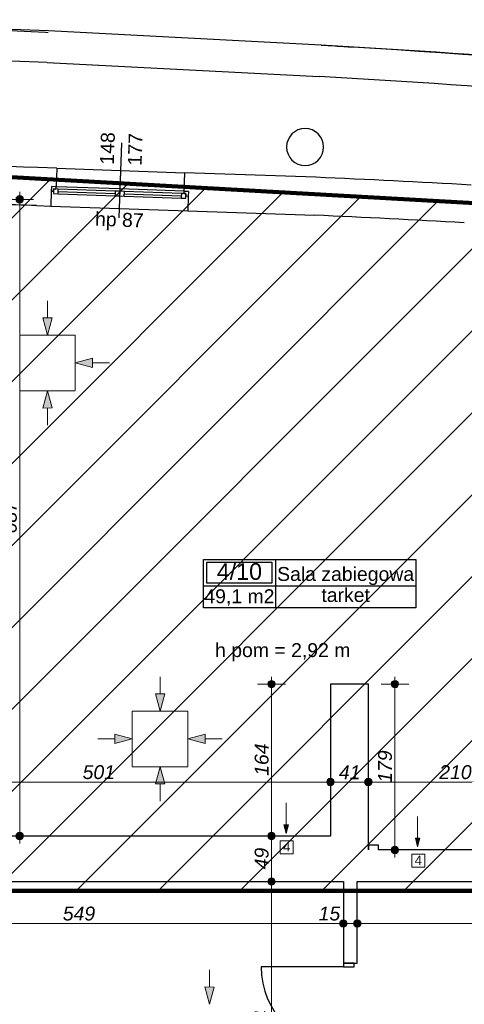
# Model space of a CAD drawing. Header units: millimetres. Extents: x -170998 to -45998, y 10557 to 52557.
# Tile 53 of 92: x -129404 to -124602, y 33754 to 44378. Entities that reach past the tile are written whole.
import ezdxf
from ezdxf.enums import TextEntityAlignment as Align

# ---------------------------------------------------------------- set-up
doc = ezdxf.new("R2010")
doc.units = ezdxf.units.MM
doc.header["$MEASUREMENT"] = 0
doc.linetypes.add('Wipeout_Contour', pattern=[1000, 0, -1000])
for name, color, linetype in [('Drzwi', 7, 'Continuous'), ('Linia', 7, 'Continuous'), ('Obiekt', 7, 'Continuous'), ('Okno', 7, 'Continuous'), ('Strefa', 7, 'Continuous'), ('Strop', 7, 'Continuous'), ('Słup', 7, 'Continuous'), ('Tekst', 7, 'Continuous'), ('Wymiary', 7, 'Continuous'), ('Ściana', 7, 'Continuous')]:
    doc.layers.add(name, color=color, linetype=linetype)
doc.styles.add('Arial', font='txt')
doc.styles.add('Times new roman', font='txt')
doc.dimstyles.new('GENERATED_STYLE__1', dxfattribs={"dimtxt": 150, "dimasz": 152, "dimexe": 0.18, "dimexo": 0, "dimgap": 0.09, "dimtad": 1, "dimtih": 1, "dimtoh": 1, "dimlfac": 0.1, "dimzin": 0, "dimdsep": 46, "dimtxsty": 'Arial', "dimblk": 'ARROWHEAD_11', "dimblk1": 'ARROWHEAD_11', "dimblk2": 'ARROWHEAD_11', "dimcen": 0.09, "dimclrd": 114, "dimclre": 114, "dimclrt": 114, "dimazin": 0, "dimtfac": 1, "dimtdec": 4, "dimtmove": 0, "dimatfit": 3, "dimfxl": 1, "dimtolj": 1, "dimtzin": 0, "dimarcsym": 0})
doc.dimstyles.new('GENERATED_STYLE__2', dxfattribs={"dimtxt": 150, "dimasz": 152, "dimexe": 0.18, "dimexo": 0, "dimgap": 0.09, "dimtad": 1, "dimlfac": 0.1, "dimzin": 0, "dimdsep": 46, "dimtxsty": 'Arial', "dimblk": 'ARROWHEAD_11', "dimblk1": 'ARROWHEAD_11', "dimblk2": 'ARROWHEAD_11', "dimcen": 0.09, "dimclrd": 114, "dimclre": 114, "dimclrt": 114, "dimazin": 0, "dimtfac": 1, "dimtdec": 4, "dimtmove": 0, "dimatfit": 3, "dimfxl": 1, "dimtolj": 1, "dimtzin": 0, "dimarcsym": 0})

# ---------------------------------------------------------------- blocks, each defined once
blk = doc.blocks.new('Sala zabiegowa_4_10_10', base_point=(-126641, 38269))
at = {"layer": 'Strefa'}
for p, q in [((-127420, 38552), (-125127, 38552)), ((-127420, 38033), (-127420, 38552)), ((-127381, 38526), (-126680, 38526)), ((-127381, 38299), (-127381, 38526)), ((-126680, 38526), (-126680, 38299)), ((-126641, 38552), (-126641, 38033)), ((-125127, 38552), (-125127, 38033)), ((-127420, 38269), (-125127, 38269)), ((-126680, 38299), (-127381, 38299)), ((-125127, 38033), (-127420, 38033))]:
    blk.add_line(p, q, dxfattribs=at)
at = {"layer": 'Strefa', "style": 'Arial'}
for tag, height, p in [('ROOM_NUMBER', 180, (-127031, 38424)), ('ROOM_NAME', 150, (-125884, 38397)), ('floor_f', 150, (-125884, 38170)), ('ROOM_CALC_AREA', 150, (-127031, 38157))]:
    blk.add_attdef(tag, text='', height=height, dxfattribs=at).set_placement(p, align=Align.MIDDLE_CENTER)
blk = doc.blocks.new('*D155')
at = {"layer": 'Wymiary', "linetype": 'Continuous', "lineweight": 13}
for points in [[(-131358, 34626), (-131361, 34641), (-131370, 34654), (-131383, 34663), (-131398, 34666), (-131413, 34663), (-131426, 34654), (-131435, 34641), (-131438, 34626), (-131435, 34611), (-131426, 34598), (-131413, 34589), (-131398, 34586), (-131383, 34589), (-131370, 34598), (-131361, 34611)], [(-125868, 34626), (-125871, 34641), (-125880, 34654), (-125893, 34663), (-125908, 34666), (-125923, 34663), (-125936, 34654), (-125945, 34641), (-125948, 34626), (-125945, 34611), (-125936, 34598), (-125923, 34589), (-125908, 34586), (-125893, 34589), (-125880, 34598), (-125871, 34611)]]:
    blk.add_hatch(color=114, dxfattribs=at).paths.add_polyline_path(points)
at = {"layer": 'Wymiary', "color": 114, "lineweight": 13}
for p, q in [((-131398, 34666), (-131398, 34776)), ((-125908, 34666), (-125908, 34776)), ((-131398, 34476), (-131398, 34586)), ((-131358, 34626), (-125948, 34626)), ((-125908, 34476), (-125908, 34586))]:
    blk.add_line(p, q, dxfattribs=at)
for centre in [(-131398, 34626), (-125908, 34626)]:
    blk.add_circle(centre, 40, dxfattribs=at)
at = {"layer": 'Wymiary', "color": 114, "lineweight": 13, "char_height": 150, "attachment_point": 7, "style": 'Arial'}
for s, insert in [('\\A1;{\\fArial|b0|i1|c238|p38;549}', (-128938, 34656)), ('\\A1;{\\fArial|b0|i1|c238|p38;15}', (-126176, 34656))]:
    blk.add_mtext(s, dxfattribs=dict(at, insert=insert))
blk = doc.blocks.new('ARROWHEAD_11')
at = {"color": 0, "linetype": 'Continuous', "lineweight": 0}
blk.add_line((0, 0), (-1, 0), dxfattribs=at)
at = {"color": 0, "linetype": 'Continuous', "lineweight": 0, "const_width": 0.25, "flags": 128}
blk.add_lwpolyline([(-0.125, 0, 1), (0.125, 0, 1)], format="xyb", close=True, dxfattribs=at)
blk = doc.blocks.new('*D156')
at = {"layer": 'Wymiary', "linetype": 'Continuous', "lineweight": 13}
for points in [[(-125868, 34626), (-125871, 34641), (-125880, 34654), (-125893, 34663), (-125908, 34666), (-125923, 34663), (-125936, 34654), (-125945, 34641), (-125948, 34626), (-125945, 34611), (-125936, 34598), (-125923, 34589), (-125908, 34586), (-125893, 34589), (-125880, 34598), (-125871, 34611)], [(-125718, 34626), (-125721, 34641), (-125730, 34654), (-125743, 34663), (-125758, 34666), (-125773, 34663), (-125786, 34654), (-125795, 34641), (-125798, 34626), (-125795, 34611), (-125786, 34598), (-125773, 34589), (-125758, 34586), (-125743, 34589), (-125730, 34598), (-125721, 34611)]]:
    blk.add_hatch(color=114, dxfattribs=at).paths.add_polyline_path(points)
at = {"layer": 'Wymiary', "color": 114, "lineweight": 13}
for p, q in [((-125908, 34666), (-125908, 34776)), ((-125758, 34666), (-125758, 34776)), ((-125908, 34476), (-125908, 34586)), ((-125868, 34626), (-125798, 34626)), ((-125758, 34476), (-125758, 34586))]:
    blk.add_line(p, q, dxfattribs=at)
for centre in [(-125908, 34626), (-125758, 34626)]:
    blk.add_circle(centre, 40, dxfattribs=at)
blk = doc.blocks.new('*D157')
at = {"layer": 'Wymiary', "linetype": 'Continuous', "lineweight": 13}
for points in [[(-125718, 34626), (-125721, 34641), (-125730, 34654), (-125743, 34663), (-125758, 34666), (-125773, 34663), (-125786, 34654), (-125795, 34641), (-125798, 34626), (-125795, 34611), (-125786, 34598), (-125773, 34589), (-125758, 34586), (-125743, 34589), (-125730, 34598), (-125721, 34611)], [(-122008, 34626), (-122011, 34641), (-122020, 34654), (-122033, 34663), (-122048, 34666), (-122063, 34663), (-122076, 34654), (-122085, 34641), (-122088, 34626), (-122085, 34611), (-122076, 34598), (-122063, 34589), (-122048, 34586), (-122033, 34589), (-122020, 34598), (-122011, 34611)]]:
    blk.add_hatch(color=114, dxfattribs=at).paths.add_polyline_path(points)
at = {"layer": 'Wymiary', "color": 114, "lineweight": 13}
for p, q in [((-125758, 34666), (-125758, 34776)), ((-122048, 34666), (-122048, 34776)), ((-125758, 34476), (-125758, 34586)), ((-125718, 34626), (-122088, 34626)), ((-122048, 34476), (-122048, 34586))]:
    blk.add_line(p, q, dxfattribs=at)
for centre in [(-125758, 34626), (-122048, 34626)]:
    blk.add_circle(centre, 40, dxfattribs=at)
at = {"layer": 'Wymiary', "color": 114, "lineweight": 13, "insert": (-124074, 34656), "char_height": 150, "attachment_point": 7, "style": 'Arial'}
blk.add_mtext('\\A1;{\\fArial|b0|i1|c238|p38;371}', dxfattribs=at)
blk = doc.blocks.new('*D271')
at = {"layer": 'Wymiary', "linetype": 'Continuous', "lineweight": 13}
for points in [[(-125312, 37209), (-125315, 37225), (-125323, 37238), (-125336, 37246), (-125352, 37249), (-125367, 37246), (-125380, 37238), (-125389, 37225), (-125392, 37209), (-125389, 37194), (-125380, 37181), (-125367, 37172), (-125352, 37169), (-125336, 37172), (-125323, 37181), (-125315, 37194)], [(-125312, 35419), (-125315, 35435), (-125323, 35448), (-125336, 35456), (-125352, 35459), (-125367, 35456), (-125380, 35448), (-125389, 35435), (-125392, 35419), (-125389, 35404), (-125380, 35391), (-125367, 35382), (-125352, 35379), (-125336, 35382), (-125323, 35391), (-125315, 35404)]]:
    blk.add_hatch(color=114, dxfattribs=at).paths.add_polyline_path(points)
at = {"layer": 'Wymiary', "color": 114, "lineweight": 13}
for p, q in [((-125392, 37209), (-125502, 37209)), ((-125352, 37249), (-125352, 37289)), ((-125202, 37209), (-125312, 37209)), ((-125352, 35459), (-125352, 37169)), ((-125392, 35419), (-125502, 35419)), ((-125202, 35419), (-125312, 35419)), ((-125352, 35339), (-125352, 35379))]:
    blk.add_line(p, q, dxfattribs=at)
for centre in [(-125352, 37209), (-125352, 35419)]:
    blk.add_circle(centre, 40, dxfattribs=at)
at = {"layer": 'Wymiary', "color": 114, "lineweight": 13, "insert": (-125382, 36144), "char_height": 150, "attachment_point": 7, "rotation": 90, "style": 'Arial'}
blk.add_mtext('\\A1;{\\fArial|b0|i1|c238|p38;179}', dxfattribs=at)
blk = doc.blocks.new('*D301')
at = {"layer": 'Wymiary', "linetype": 'Continuous', "lineweight": 13}
for points in [[(-131018, 36152), (-131021, 36167), (-131030, 36180), (-131043, 36189), (-131058, 36192), (-131073, 36189), (-131086, 36180), (-131095, 36167), (-131098, 36152), (-131095, 36137), (-131086, 36124), (-131073, 36115), (-131058, 36112), (-131043, 36115), (-131030, 36124), (-131021, 36137)], [(-126008, 36152), (-126011, 36167), (-126020, 36180), (-126033, 36189), (-126048, 36192), (-126063, 36189), (-126076, 36180), (-126085, 36167), (-126088, 36152), (-126085, 36137), (-126076, 36124), (-126063, 36115), (-126048, 36112), (-126033, 36115), (-126020, 36124), (-126011, 36137)]]:
    blk.add_hatch(color=114, dxfattribs=at).paths.add_polyline_path(points)
at = {"layer": 'Wymiary', "color": 114, "lineweight": 13}
for p, q in [((-131058, 36192), (-131058, 36302)), ((-126048, 36192), (-126048, 36302)), ((-131018, 36152), (-126088, 36152)), ((-131058, 36002), (-131058, 36112)), ((-126048, 36002), (-126048, 36112))]:
    blk.add_line(p, q, dxfattribs=at)
for centre in [(-131058, 36152), (-126048, 36152)]:
    blk.add_circle(centre, 40, dxfattribs=at)
at = {"layer": 'Wymiary', "color": 114, "lineweight": 13, "insert": (-128724, 36182), "char_height": 150, "attachment_point": 7, "style": 'Arial'}
blk.add_mtext('\\A1;{\\fArial|b0|i1|c238|p38;501}', dxfattribs=at)
blk = doc.blocks.new('*D302')
at = {"layer": 'Wymiary', "linetype": 'Continuous', "lineweight": 13}
for points in [[(-126008, 36152), (-126011, 36167), (-126020, 36180), (-126033, 36189), (-126048, 36192), (-126063, 36189), (-126076, 36180), (-126085, 36167), (-126088, 36152), (-126085, 36137), (-126076, 36124), (-126063, 36115), (-126048, 36112), (-126033, 36115), (-126020, 36124), (-126011, 36137)], [(-125598, 36152), (-125601, 36167), (-125610, 36180), (-125623, 36189), (-125638, 36192), (-125653, 36189), (-125666, 36180), (-125675, 36167), (-125678, 36152), (-125675, 36137), (-125666, 36124), (-125653, 36115), (-125638, 36112), (-125623, 36115), (-125610, 36124), (-125601, 36137)]]:
    blk.add_hatch(color=114, dxfattribs=at).paths.add_polyline_path(points)
at = {"layer": 'Wymiary', "color": 114, "lineweight": 13}
for p, q in [((-126048, 36192), (-126048, 36302)), ((-125638, 36192), (-125638, 36302)), ((-126008, 36152), (-125678, 36152)), ((-126048, 36002), (-126048, 36112)), ((-125638, 36002), (-125638, 36112))]:
    blk.add_line(p, q, dxfattribs=at)
for centre in [(-126048, 36152), (-125638, 36152)]:
    blk.add_circle(centre, 40, dxfattribs=at)
at = {"layer": 'Wymiary', "color": 114, "lineweight": 13, "insert": (-125957, 36182), "char_height": 150, "attachment_point": 7, "style": 'Arial'}
blk.add_mtext('\\A1;{\\fArial|b0|i1|c238|p38;41}', dxfattribs=at)
blk = doc.blocks.new('*D303')
at = {"layer": 'Wymiary', "linetype": 'Continuous', "lineweight": 13}
for points in [[(-125598, 36152), (-125601, 36167), (-125610, 36180), (-125623, 36189), (-125638, 36192), (-125653, 36189), (-125666, 36180), (-125675, 36167), (-125678, 36152), (-125675, 36137), (-125666, 36124), (-125653, 36115), (-125638, 36112), (-125623, 36115), (-125610, 36124), (-125601, 36137)], [(-123498, 36152), (-123501, 36167), (-123510, 36180), (-123523, 36189), (-123538, 36192), (-123553, 36189), (-123566, 36180), (-123575, 36167), (-123578, 36152), (-123575, 36137), (-123566, 36124), (-123553, 36115), (-123538, 36112), (-123523, 36115), (-123510, 36124), (-123501, 36137)]]:
    blk.add_hatch(color=114, dxfattribs=at).paths.add_polyline_path(points)
at = {"layer": 'Wymiary', "color": 114, "lineweight": 13}
for p, q in [((-125638, 36192), (-125638, 36302)), ((-123538, 36192), (-123538, 36302)), ((-125598, 36152), (-123578, 36152)), ((-125638, 36002), (-125638, 36112)), ((-123538, 36002), (-123538, 36112))]:
    blk.add_line(p, q, dxfattribs=at)
for centre in [(-125638, 36152), (-123538, 36152)]:
    blk.add_circle(centre, 40, dxfattribs=at)
at = {"layer": 'Wymiary', "color": 114, "lineweight": 13, "char_height": 150, "attachment_point": 7, "style": 'Arial'}
for s, insert in [('\\A1;{\\fArial|b0|i1|c238|p38;210}', (-124873, 36182)), ('\\A1;{\\fArial|b0|i1|c238|p38;30}', (-123806, 36182))]:
    blk.add_mtext(s, dxfattribs=dict(at, insert=insert))
blk = doc.blocks.new('*D369')
at = {"layer": 'Wymiary', "linetype": 'Continuous', "lineweight": 13}
for points in [[(-129363, 42439), (-129366, 42455), (-129375, 42468), (-129388, 42476), (-129403, 42479), (-129418, 42476), (-129431, 42468), (-129440, 42455), (-129443, 42439), (-129440, 42424), (-129431, 42411), (-129418, 42402), (-129403, 42399), (-129388, 42402), (-129375, 42411), (-129366, 42424)], [(-129363, 35569), (-129366, 35585), (-129375, 35598), (-129388, 35606), (-129403, 35609), (-129418, 35606), (-129431, 35598), (-129440, 35585), (-129443, 35569), (-129440, 35554), (-129431, 35541), (-129418, 35532), (-129403, 35529), (-129388, 35532), (-129375, 35541), (-129366, 35554)]]:
    blk.add_hatch(color=114, dxfattribs=at).paths.add_polyline_path(points)
at = {"layer": 'Wymiary', "color": 114, "lineweight": 13}
for p, q in [((-129403, 42479), (-129403, 42519)), ((-129443, 42439), (-129553, 42439)), ((-129403, 35609), (-129403, 42399)), ((-129253, 42439), (-129363, 42439)), ((-129443, 35569), (-129553, 35569)), ((-129403, 35489), (-129403, 35529)), ((-129253, 35569), (-129363, 35569))]:
    blk.add_line(p, q, dxfattribs=at)
for centre in [(-129403, 42439), (-129403, 35569)]:
    blk.add_circle(centre, 40, dxfattribs=at)
at = {"layer": 'Wymiary', "color": 114, "lineweight": 13, "insert": (-129433, 38834), "char_height": 150, "attachment_point": 7, "rotation": 90, "style": 'Arial'}
blk.add_mtext('\\A1;{\\fArial|b0|i1|c238|p38;687}', dxfattribs=at)
blk = doc.blocks.new('*D634')
at = {"layer": 'Wymiary', "linetype": 'Continuous', "lineweight": 13}
for points in [[(-126644, 35079), (-126647, 35095), (-126655, 35108), (-126668, 35116), (-126684, 35119), (-126699, 35116), (-126712, 35108), (-126721, 35095), (-126724, 35079), (-126721, 35064), (-126712, 35051), (-126699, 35042), (-126684, 35039), (-126668, 35042), (-126655, 35051), (-126647, 35064)], [(-126644, 31939), (-126647, 31955), (-126655, 31968), (-126668, 31976), (-126684, 31979), (-126699, 31976), (-126712, 31968), (-126721, 31955), (-126724, 31939), (-126721, 31924), (-126712, 31911), (-126699, 31902), (-126684, 31899), (-126668, 31902), (-126655, 31911), (-126647, 31924)]]:
    blk.add_hatch(color=114, dxfattribs=at).paths.add_polyline_path(points)
at = {"layer": 'Wymiary', "color": 114, "lineweight": 13}
for p, q in [((-126724, 35079), (-126834, 35079)), ((-126534, 35079), (-126644, 35079)), ((-126684, 31979), (-126684, 35039)), ((-126724, 31939), (-126834, 31939)), ((-126534, 31939), (-126644, 31939))]:
    blk.add_line(p, q, dxfattribs=at)
for centre in [(-126684, 35079), (-126684, 31939)]:
    blk.add_circle(centre, 40, dxfattribs=at)
at = {"layer": 'Wymiary', "color": 114, "lineweight": 13, "insert": (-126714, 33339), "char_height": 150, "attachment_point": 7, "rotation": 90, "style": 'Arial'}
blk.add_mtext('\\A1;{\\fArial|b0|i1|c238|p38;314}', dxfattribs=at)
blk = doc.blocks.new('*D635')
at = {"layer": 'Wymiary', "linetype": 'Continuous', "lineweight": 13}
for points in [[(-126644, 35569), (-126647, 35585), (-126655, 35598), (-126668, 35606), (-126684, 35609), (-126699, 35606), (-126712, 35598), (-126721, 35585), (-126724, 35569), (-126721, 35554), (-126712, 35541), (-126699, 35532), (-126684, 35529), (-126668, 35532), (-126655, 35541), (-126647, 35554)], [(-126644, 35079), (-126647, 35095), (-126655, 35108), (-126668, 35116), (-126684, 35119), (-126699, 35116), (-126712, 35108), (-126721, 35095), (-126724, 35079), (-126721, 35064), (-126712, 35051), (-126699, 35042), (-126684, 35039), (-126668, 35042), (-126655, 35051), (-126647, 35064)]]:
    blk.add_hatch(color=114, dxfattribs=at).paths.add_polyline_path(points)
at = {"layer": 'Wymiary', "color": 114, "lineweight": 13}
for p, q in [((-126724, 35569), (-126834, 35569)), ((-126684, 35119), (-126684, 35529)), ((-126534, 35569), (-126644, 35569)), ((-126724, 35079), (-126834, 35079)), ((-126534, 35079), (-126644, 35079))]:
    blk.add_line(p, q, dxfattribs=at)
for centre in [(-126684, 35569), (-126684, 35079)]:
    blk.add_circle(centre, 40, dxfattribs=at)
at = {"layer": 'Wymiary', "color": 114, "lineweight": 13, "insert": (-126714, 35210), "char_height": 150, "attachment_point": 7, "rotation": 90, "style": 'Arial'}
blk.add_mtext('\\A1;{\\fArial|b0|i1|c238|p38;49}', dxfattribs=at)
blk = doc.blocks.new('*D636')
at = {"layer": 'Wymiary', "linetype": 'Continuous', "lineweight": 13}
for points in [[(-126644, 37209), (-126647, 37225), (-126655, 37238), (-126668, 37246), (-126684, 37249), (-126699, 37246), (-126712, 37238), (-126721, 37225), (-126724, 37209), (-126721, 37194), (-126712, 37181), (-126699, 37172), (-126684, 37169), (-126668, 37172), (-126655, 37181), (-126647, 37194)], [(-126644, 35569), (-126647, 35585), (-126655, 35598), (-126668, 35606), (-126684, 35609), (-126699, 35606), (-126712, 35598), (-126721, 35585), (-126724, 35569), (-126721, 35554), (-126712, 35541), (-126699, 35532), (-126684, 35529), (-126668, 35532), (-126655, 35541), (-126647, 35554)]]:
    blk.add_hatch(color=114, dxfattribs=at).paths.add_polyline_path(points)
at = {"layer": 'Wymiary', "color": 114, "lineweight": 13}
for p, q in [((-126724, 37209), (-126834, 37209)), ((-126684, 37249), (-126684, 37289)), ((-126534, 37209), (-126644, 37209)), ((-126684, 35609), (-126684, 37169)), ((-126724, 35569), (-126834, 35569)), ((-126534, 35569), (-126644, 35569))]:
    blk.add_line(p, q, dxfattribs=at)
for centre in [(-126684, 37209), (-126684, 35569)]:
    blk.add_circle(centre, 40, dxfattribs=at)
at = {"layer": 'Wymiary', "color": 114, "lineweight": 13, "insert": (-126714, 36219), "char_height": 150, "attachment_point": 7, "rotation": 90, "style": 'Arial'}
blk.add_mtext('\\A1;{\\fArial|b0|i1|c238|p38;164}', dxfattribs=at)

msp = doc.modelspace()

# ---------------------------------------------------------------- hatches: boundary and pattern name
at = {"true_color": 0xffbcbc}
h = msp.add_hatch(dxfattribs=at)
h.set_pattern_fill('ANSI31', color=254, scale=5000)
h.set_pattern_definition([(45, (-134979.9, 34979.5), (-441.942, 441.942), [])])
h.paths.add_polyline_path([(-134979.915, 34979.494), (-134979.915, 38682.097), (-133018.834, 38682.097), (-133018.834, 42723.283), (-130265.74, 42723.283), (-121988.622, 42256.621), (-118317.974, 41864.766), (-118317.974, 34979.494), (-131221.067, 34979.494), (-131221.067, 37562.034), (-133014.082, 37562.034), (-133014.082, 34979.494)])
h.paths.add_polyline_path([(-97189.858, 34512.999), (-94368.923, 34512.999), (-94368.923, 31361.241), (-97189.858, 31361.241)])
at = {"layer": 'Linia', "linetype": 'Continuous', "lineweight": 13}
for points in [[(-129102.74, 40974.854), (-129052.491, 41161.39), (-129152.491, 41161.523)], [(-128803.141, 40674.855), (-128616.538, 40624.855), (-128616.538, 40724.855)], [(-129102.74, 40374.855), (-129152.491, 40188.186), (-129052.491, 40188.319)], [(-127887.315, 36917.795), (-127837.066, 37104.331), (-127937.066, 37104.464)], [(-128188.515, 36617.795), (-128375.117, 36667.795), (-128375.117, 36567.795)], [(-127587.715, 36617.795), (-127401.112, 36567.795), (-127401.112, 36667.795)], [(-127887.315, 36317.796), (-127937.066, 36131.127), (-127837.066, 36131.26)], [(-126527.453, 35598.295), (-126502.453, 35691.596), (-126552.453, 35691.596)], [(-125106.221, 35452.903), (-125081.221, 35546.204), (-125131.221, 35546.204)], [(-127353.54, 33753.95), (-127303.291, 33940.486), (-127403.291, 33940.619)]]:
    msp.add_hatch(color=150, dxfattribs=at).paths.add_polyline_path(points)

# ---------------------------------------------------------------- linework, layer by layer
at = {"color": 10, "lineweight": 100}
msp.add_lwpolyline([(-134979.915, 34979.494), (-134979.915, 38682.097), (-133018.834, 38682.097), (-133018.834, 42723.283), (-130265.74, 42723.283), (-121988.622, 42256.621), (-118317.974, 41864.766), (-118317.974, 34979.494), (-131221.067, 34979.494), (-131221.067, 37562.034), (-133014.082, 37562.034), (-133014.082, 34979.494), (-134979.915, 34979.494)], dxfattribs=at)
at = {"layer": 'Drzwi'}
for p, q in [((-125908.019, 34159.32), (-126796.019, 34159.32)), ((-125908.019, 34199.32), (-125908.019, 34159.32)), ((-125793.019, 34199.32), (-125908.019, 34199.32)), ((-125908.019, 34199.32), (-125793.019, 34199.32)), ((-125908.019, 34159.32), (-125793.019, 34159.32)), ((-125793.019, 34159.32), (-125793.019, 34199.32))]:
    msp.add_line(p, q, dxfattribs=at)
msp.add_arc((-125908.019, 34159.32), 888, 180, 270, dxfattribs=at)
at = {"layer": 'Linia', "color": 150, "lineweight": 13}
for p, q in [((-129102.246, 41345.229), (-129102.491, 41161.457)), ((-129102.74, 40974.854), (-129152.491, 41161.523)), ((-129152.491, 41161.523), (-129052.491, 41161.39)), ((-129102.74, 40974.854), (-129052.491, 41161.39)), ((-128803.141, 40974.455), (-129403.141, 40974.455)), ((-129403.141, 40974.455), (-129403.141, 40375.255)), ((-128803.141, 40375.255), (-128803.141, 40974.455)), ((-128803.141, 40674.855), (-128616.538, 40724.855)), ((-128616.538, 40724.855), (-128616.538, 40624.855)), ((-128803.141, 40674.855), (-128616.538, 40624.855)), ((-128432.765, 40674.855), (-128616.538, 40674.855)), ((-129403.141, 40374.455), (-128803.141, 40374.455)), ((-129102.74, 40374.855), (-129152.491, 40188.186)), ((-129102.74, 40374.855), (-129052.491, 40188.319)), ((-129052.491, 40188.319), (-129152.491, 40188.186)), ((-129102.246, 40004.48), (-129102.491, 40188.253)), ((-127886.82, 37288.17), (-127887.066, 37104.398)), ((-127887.315, 36917.795), (-127937.066, 37104.464)), ((-127937.066, 37104.464), (-127837.066, 37104.331)), ((-127887.315, 36917.795), (-127837.066, 37104.331)), ((-127587.715, 36917.395), (-128187.715, 36917.395)), ((-128187.715, 36917.395), (-128187.715, 36318.195)), ((-127587.715, 36318.195), (-127587.715, 36917.395)), ((-128188.515, 36617.795), (-128375.117, 36667.795)), ((-128375.117, 36567.795), (-128375.117, 36667.795)), ((-127587.715, 36617.795), (-127401.112, 36667.795)), ((-127401.112, 36667.795), (-127401.112, 36567.795)), ((-128558.89, 36617.795), (-128375.117, 36617.795)), ((-128188.515, 36617.795), (-128375.117, 36567.795)), ((-127587.715, 36617.795), (-127401.112, 36567.795)), ((-127217.34, 36617.795), (-127401.112, 36617.795)), ((-128187.715, 36317.395), (-127587.715, 36317.395)), ((-127887.315, 36317.796), (-127937.066, 36131.127)), ((-127887.315, 36317.796), (-127837.066, 36131.26)), ((-127837.066, 36131.26), (-127937.066, 36131.127)), ((-127886.82, 35947.421), (-127887.066, 36131.193)), ((-126527.453, 35925.987), (-126527.453, 35691.596)), ((-125106.221, 35780.595), (-125106.221, 35546.204)), ((-126527.453, 35598.295), (-126552.453, 35691.596)), ((-126552.453, 35691.596), (-126502.453, 35691.596)), ((-126527.453, 35598.295), (-126502.453, 35691.596)), ((-126590.787, 35377.66), (-126590.787, 35517.66)), ((-126590.787, 35517.66), (-126450.787, 35517.66)), ((-126450.787, 35517.66), (-126450.787, 35377.66)), ((-125106.221, 35452.903), (-125131.221, 35546.204)), ((-125131.221, 35546.204), (-125081.221, 35546.204)), ((-125106.221, 35452.903), (-125081.221, 35546.204)), ((-126450.787, 35377.66), (-126590.787, 35377.66)), ((-125169.554, 35232.268), (-125169.554, 35372.268)), ((-125169.554, 35372.268), (-125029.554, 35372.268)), ((-125029.554, 35372.268), (-125029.554, 35232.268)), ((-125029.554, 35232.268), (-125169.554, 35232.268)), ((-127353.045, 34124.325), (-127353.291, 33940.553)), ((-127353.54, 33753.95), (-127403.291, 33940.619)), ((-127403.291, 33940.619), (-127303.291, 33940.486)), ((-127353.54, 33753.95), (-127303.291, 33940.486))]:
    msp.add_line(p, q, dxfattribs=at)
at = {"layer": 'Obiekt'}
msp.add_line((-128303.994, 43051.172), (-128332.291, 42241.667), dxfattribs=at)
at = {"layer": 'Okno'}
for p, q in [((-129004.054, 42775.46), (-127624.896, 42727.251)), ((-129061.01, 42577.329), (-129062.757, 42527.359)), ((-129062.757, 42527.359), (-129037.772, 42526.486)), ((-129011.04, 42575.582), (-129061.01, 42577.329)), ((-129011.04, 42575.582), (-129061.01, 42577.329)), ((-129036.898, 42551.471), (-129038.645, 42501.501)), ((-129038.645, 42501.501), (-128988.676, 42499.755)), ((-129037.772, 42526.486), (-129036.898, 42551.471)), ((-129036.898, 42551.471), (-129011.914, 42550.597)), ((-128986.929, 42549.724), (-129036.898, 42551.471)), ((-129011.914, 42550.597), (-129011.04, 42575.582)), ((-128321.461, 42551.478), (-129011.04, 42575.582)), ((-128988.676, 42499.755), (-128986.929, 42549.724)), ((-128988.676, 42499.755), (-128374.051, 42478.27)), ((-128988.676, 42499.755), (-128374.051, 42478.27)), ((-128987.802, 42524.739), (-128373.178, 42503.255)), ((-128372.304, 42528.24), (-128986.929, 42549.724)), ((-128372.304, 42528.24), (-128374.051, 42478.27)), ((-128322.335, 42526.493), (-128372.304, 42528.24)), ((-128324.082, 42476.523), (-128322.335, 42526.493)), ((-128322.335, 42526.493), (-128324.082, 42476.523)), ((-128272.365, 42524.746), (-128322.335, 42526.493)), ((-127631.883, 42527.373), (-128321.461, 42551.478)), ((-128274.112, 42474.777), (-128272.365, 42524.746)), ((-128273.239, 42499.761), (-127658.614, 42478.277)), ((-127657.741, 42503.262), (-128272.365, 42524.746)), ((-127657.741, 42503.262), (-127659.487, 42453.292)), ((-127607.771, 42501.515), (-127657.741, 42503.262)), ((-127631.883, 42527.373), (-127632.756, 42502.388)), ((-127632.756, 42502.388), (-127607.771, 42501.515)), ((-127581.913, 42525.626), (-127631.883, 42527.373)), ((-127631.883, 42527.373), (-127581.913, 42525.626)), ((-127609.518, 42451.546), (-127607.771, 42501.515)), ((-127607.771, 42501.515), (-127608.645, 42476.53)), ((-127581.913, 42525.626), (-127583.66, 42475.657)), ((-128374.051, 42478.27), (-128324.082, 42476.523)), ((-128324.082, 42476.523), (-128274.112, 42474.777)), ((-128274.112, 42474.777), (-127659.487, 42453.292)), ((-128274.112, 42474.777), (-127659.487, 42453.292)), ((-127659.487, 42453.292), (-127609.518, 42451.546)), ((-127608.645, 42476.53), (-127583.66, 42475.657)), ((-129068.346, 42367.457), (-127589.249, 42315.755))]:
    msp.add_line(p, q, dxfattribs=at)
at = {"layer": 'Strop', "flags": 128}
msp.add_lwpolyline([(-96528.019, 14639.32), (-140258.019, 14639.32), (-141547.974, 14639.32), (-141547.974, 16204.96), (-158346.468, 31536.991), (-159768.887, 29978.522), (-165456.021, 35169.185), (-162779.93, 38101.664), (-160850.538, 36340.703), (-154498.018, 36340.703), (-154498.018, 42361.953, -0.000026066), (-154486.563, 42364.139, -0.048415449), (-132966.516, 44343.261, -0.006018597), (-130274.231, 44297.262), (-126000.282, 44095.254, -0.000456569), (-125806.601, 44084.047, -0.017918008), (-118229.318, 43365.515, -0.007769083), (-114963.359, 42885.553), (-114963.364, 42885.522, -0.034912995), (-97147.904, 38702.246, -0.03139835)], format="xyb", dxfattribs=at)
at = {"layer": 'Słup'}
for p, q in [((-125638.019, 37209.32), (-126048.019, 37209.32)), ((-126048.019, 37209.32), (-126048.019, 35569.32)), ((-125638.019, 35419.32), (-125638.019, 37209.32)), ((-125638.019, 35469.32), (-125638.019, 35419.32)), ((-125528.019, 35469.32), (-125638.019, 35469.32)), ((-125528.019, 35419.32), (-125528.019, 35469.32)), ((-126048.019, 35079.32), (-125908.019, 35079.32)), ((-125758.019, 35079.32), (-125638.019, 35079.32))]:
    msp.add_line(p, q, dxfattribs=at)
for start, end in [(0, 180), (180, 0)]:
    msp.add_arc((-126321.874, 43004.047), 200, start, end, dxfattribs=at)
at = {"layer": 'Ściana'}
for p, q in [((-129004.054, 42775.46), (-129011.04, 42575.582)), ((-127624.896, 42727.251), (-127631.883, 42527.373)), ((-129062.757, 42527.359), (-129068.346, 42367.457)), ((-129061.01, 42577.329), (-129062.757, 42527.359)), ((-129011.04, 42575.582), (-129061.01, 42577.329)), ((-127631.883, 42527.373), (-127581.913, 42525.626)), ((-127581.913, 42525.626), (-127583.66, 42475.657)), ((-127583.66, 42475.657), (-127589.249, 42315.755)), ((-125908.019, 34199.32), (-125793.019, 34199.32)), ((-125793.019, 34199.32), (-125758.019, 34199.32))]:
    msp.add_line(p, q, dxfattribs=at)
at = {"layer": 'Ściana', "flags": 128}
for points in [[(-129004.054, 42775.46), (-129207.046, 42782.556)], [(-126206.085, 42677.656), (-127624.896, 42727.251)], [(-129221.23, 42372.801), (-129068.346, 42367.457)], [(-127589.249, 42315.755), (-126221.902, 42267.958)], [(-126048.019, 35569.32), (-131058.019, 35569.32)], [(-123538.019, 35419.32), (-125528.019, 35419.32)], [(-131058.019, 35079.32), (-126048.019, 35079.32)], [(-125908.019, 35079.32), (-125908.019, 34199.32)], [(-125758.019, 34199.32), (-125758.019, 35079.32)], [(-125638.019, 35079.32), (-123538.019, 35079.32)]]:
    msp.add_lwpolyline(points, dxfattribs=at)
at = {"layer": 'Ściana'}
for centre, radius, start, end in [((-133531.018, -67507.619), 111852.304, 87.72543787, 100.80415552), ((-133531.018, -67507.619), 111512.304, 87.72650486, 100.6596811), ((-133143.72, -72067.176), 114917.18, 88.03685654, 89.28214332), ((-130623.425, -61871.074), 104642.008, 86.6610521, 87.58060665), ((-133143.72, -72067.176), 114507.18, 88.03692601, 88.26060165), ((-130623.425, -61871.074), 104232.008, 86.68842914, 87.5797865)]:
    msp.add_arc(centre, radius, start, end, dxfattribs=at)

# ---------------------------------------------------------------- block references
at = {"layer": 'Strefa'}
ref = msp.add_blockref('Sala zabiegowa_4_10_10', (-126641.388, 38268.809), dxfattribs=at)
ref.add_attrib('ROOM_NAME', 'Sala zabiegowa', dxfattribs={"color": 7, "height": 150, "style": 'Arial'}).set_placement((-125883.946, 38397.209), align=Align.MIDDLE_CENTER)
ref.add_attrib('ROOM_NUMBER', '4/10', dxfattribs={"color": 7, "height": 180, "style": 'Arial'}).set_placement((-127030.909, 38423.757), align=Align.MIDDLE_CENTER)
ref.add_attrib('ROOM_CALC_AREA', '49,1 m2', dxfattribs={"color": 7, "height": 150, "style": 'Arial'}).set_placement((-127030.909, 38156.755), align=Align.MIDDLE_CENTER)
ref.add_attrib('floor_f', 'tarket', dxfattribs={"color": 7, "height": 150, "style": 'Arial'}).set_placement((-125883.946, 38170.126), align=Align.MIDDLE_CENTER)

# ---------------------------------------------------------------- texts
at = {"layer": 'Obiekt', "char_height": 150, "attachment_point": 7, "style": 'Arial'}
for s, insert, rotation in [('\\A1;{\\fArial|b0|i0|c238|p38;148}', (-128384.918, 42812.367), 87.9980186), ('\\A1;{\\fArial|b0|i0|c238|p38;177}', (-128087.568, 42801.973), 87.9980186), ('\\A1;{\\fArial|b0|i0|c238|p38;hp 87}', (-128593.512, 42109.878), 357.9980186)]:
    msp.add_mtext(s, dxfattribs=dict(at, insert=insert, rotation=rotation))
at = {"layer": 'Tekst', "insert": (-126563.077, 37650.633), "char_height": 150, "attachment_point": 2, "style": 'Times new roman'}
msp.add_mtext('\\A1;{\\fArial|b0|i0|c0|p38;h pom = 2,92 m}', dxfattribs=at)
at = {"layer": 'Tekst', "color": 150, "lineweight": 13, "char_height": 100, "attachment_point": 4, "style": 'Arial'}
for insert in [(-126558.73, 35453.375), (-125137.497, 35307.983)]:
    msp.add_mtext('\\A1;{\\fArial|b0|i0|c238|p38;4}', dxfattribs=dict(at, insert=insert))

# ---------------------------------------------------------------- dimensions: what is measured, and where the dimension line sits
at = {"layer": 'Wymiary', "color": 114, "lineweight": 13}
for base, p1, p2, picture, middle in [((-129403.141, 42439.32), (-131058.019, 35569.32), (-129668.019, 42439.32), '*D369', (-129508.141, 39004.32)), ((-126683.565, 37209.32), (-126048.019, 35569.32), (-126048.019, 37209.32), '*D636', (-126788.565, 36389.32)), ((-125351.634, 37209.32), (-124793.019, 35419.32), (-125638.019, 37209.32), '*D271', (-125456.634, 36314.32)), ((-126683.565, 35569.32), (-125843.019, 35079.32), (-126048.019, 35569.32), '*D635', (-126788.565, 35324.32)), ((-126683.565, 35079.32), (-126508.019, 31939.363), (-125843.019, 35079.32), '*D634', (-126788.565, 33509.341))]:
    dim = msp.add_linear_dim(base=base, p1=p1, p2=p2, angle=90, dimstyle='GENERATED_STYLE__2', dxfattribs=at)
    dim.commit()
    dim.dimension.update_dxf_attribs({"geometry": picture, "text_midpoint": middle, "dimtype": 160, "text_rotation": 90})
for base, p1, p2, picture, middle in [((-126048.019, 36152.11), (-131058.019, 37319.32), (-126048.019, 37209.32), '*D301', (-128553.019, 36257.11)), ((-125638.019, 36152.11), (-126048.019, 37209.32), (-125638.019, 36144.32), '*D302', (-125843.019, 36257.11)), ((-123538.019, 36152.11), (-125638.019, 36144.32), (-123538.019, 37094.32), '*D303', (-124701.848, 36257.11)), ((-125908.019, 34625.82), (-131398.018, 35079.32), (-125908.019, 28394.32), '*D155', (-128766.848, 34730.82)), ((-122048.019, 34625.82), (-125758.019, 28394.32), (-122048.019, 35079.32), '*D157', (-123903.019, 34730.82)), ((-125758.019, 34625.82), (-125908.019, 28394.32), (-125758.019, 28394.32), '*D156', (-126061.848, 34730.82))]:
    dim = msp.add_linear_dim(base=base, p1=p1, p2=p2, dimstyle='GENERATED_STYLE__1', dxfattribs=at)
    dim.commit()
    dim.dimension.update_dxf_attribs({"geometry": picture, "text_midpoint": middle, "dimtype": 160})

# ---------------------------------------------------------------- next in the draw order: wipeouts: each hides what was drawn before it
at = {"color": 254, "linetype": 'Wipeout_Contour', "lineweight": 0, "ltscale": 540019.467878}
msp.add_wipeout([(-129107.373, 43916.909), (-126167.941, 43764.147), (-126149.691, 44103.657), (-129091.805, 44256.559)], dxfattribs=at).dxf.layer = 'Ściana'

# ---------------------------------------------------------------- next in the draw order: linework, layer by layer
at = {"layer": 'Ściana', "flags": 128}
for points in [[(-126149.691, 44103.657), (-129091.805, 44256.559)], [(-129107.373, 43916.909), (-126167.941, 43764.147)]]:
    msp.add_lwpolyline(points, dxfattribs=at)
at = {"layer": 'Ściana'}
for radius, end in [(106229.953, 86.82122469), (105889.953, 86.82089778)]:
    msp.add_arc((-132040.316, -61962.848), radius, 80.67251854, end, dxfattribs=at)

doc.saveas('drawing.dxf')
